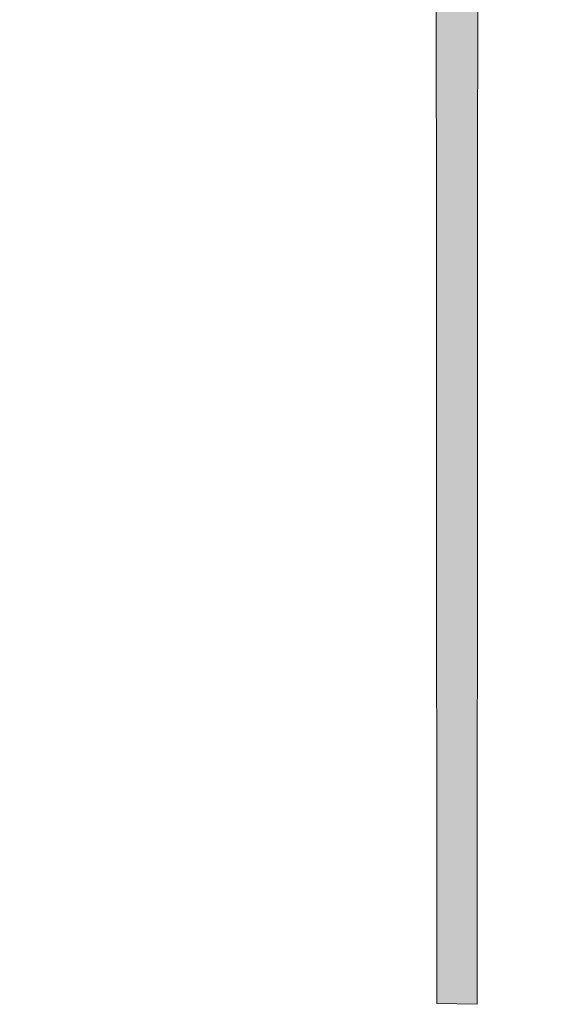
# Model space of a CAD drawing. Header units: millimetres. Extents: x -17 to 226, y -19 to 65.
# Tile 24 of 62: x 73.517 to 74.188, y -14.157 to -12.953. Entities that reach past the tile are written whole.
import ezdxf

# ---------------------------------------------------------------- set-up
doc = ezdxf.new("R2010")
doc.units = ezdxf.units.MM
doc.layers.add('STEMPEL', color=7, linetype='Continuous')

# ---------------------------------------------------------------- blocks, each defined once
blk = doc.blocks.new('241')
at = {"layer": 'STEMPEL', "true_color": 0xff0d0d}
blk.add_hatch(color=1, dxfattribs=at).paths.add_polyline_path([(-23.51, 4.172), (-21.222, 4.172), (-21.223, 4.122), (-23.559, 4.122), (-23.559, 4.464), (-23.351, 4.464), (-23.01, 5.046), (-23.688, 5.045), (-23.792, 4.865), (-24.517, 5.284), (-24.408, 5.473), (-24.744, 6.053), (-25.083, 5.464), (-24.979, 5.284), (-25.704, 4.865), (-25.81, 5.045), (-26.486, 5.045), (-26.144, 4.464), (-25.935, 4.463), (-25.936, 2.97), (-25.985, 2.971), (-25.986, 4.415), (-26.173, 4.416), (-26.575, 5.095), (-25.781, 5.095), (-25.686, 4.933), (-25.048, 5.302), (-25.14, 5.464), (-24.745, 6.151), (-24.351, 5.471), (-24.448, 5.302), (-23.808, 4.933), (-23.716, 5.095), (-22.922, 5.096), (-23.322, 4.415), (-23.51, 4.415)])
at = {"layer": 'STEMPEL', "color": 1, "linetype": 'Continuous', "lineweight": 13, "true_color": 0xff0d0d, "flags": 128}
blk.add_lwpolyline([(-24.979, 5.284), (-25.704, 4.865), (-25.81, 5.045), (-26.486, 5.045), (-26.144, 4.464), (-25.935, 4.463), (-25.936, 2.97), (-25.936, 2.97), (-25.985, 2.971), (-25.986, 4.415), (-26.173, 4.416), (-26.575, 5.095), (-25.781, 5.095), (-25.686, 4.933), (-25.048, 5.302)], dxfattribs=at)

msp = doc.modelspace()

# ---------------------------------------------------------------- block references
at = {"color": 1, "linetype": 'Continuous', "lineweight": 0}
msp.add_blockref('241', (100.013, -17.127), dxfattribs=at)

doc.saveas('drawing.dxf')
